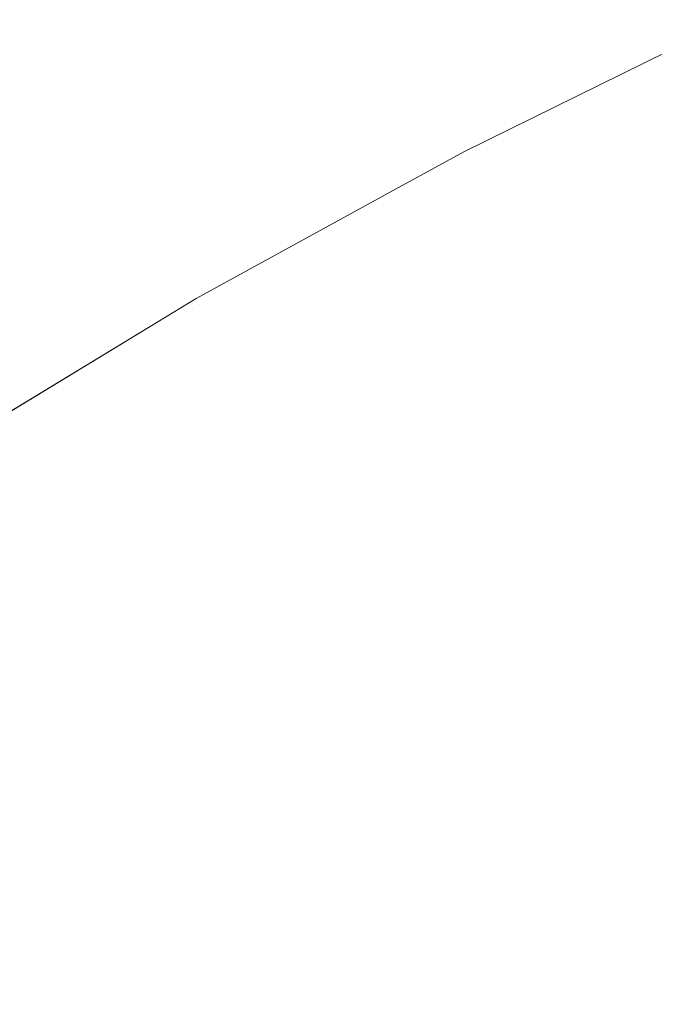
# Model space of a CAD drawing. Header units: centimetres. Extents: x -25.9 to 27.4, y 34.1 to 35.9.
# Tile 62 of 256: x -25.80598 to -25.79691, y 35.91662 to 35.9307. Entities that reach past the tile are written whole.
import ezdxf

# ---------------------------------------------------------------- set-up
doc = ezdxf.new("R2010")
doc.units = ezdxf.units.CM
doc.header["$LTSCALE"] = 2.54
doc.layers.add('Lucido design-1', color=7, linetype='Continuous')

# ---------------------------------------------------------------- blocks, each defined once
blk = doc.blocks.new('Gruppo-5-1')
at = {"color": 7, "linetype": 'Continuous', "lineweight": 9}
for points, invisible_edges in [([(-25.796726, 35.930247, -9.481992), (-25.799635, 35.928813, -9.481992), (-25.799613, 35.928771, -9.478917), (-25.795702, 35.9307, -9.478917)], 14), ([(-25.796726, 35.930247, -33.448755), (-25.799635, 35.928813, -33.448755), (-25.799613, 35.928771, -33.44568), (-25.795702, 35.9307, -33.44568)], 14), ([(-25.795682, 35.930657, -10.086352), (-25.799591, 35.928729, -10.086352), (-25.799635, 35.928813, -10.081992), (-25.796726, 35.930247, -10.081992)], 11), ([(-25.795682, 35.930657, -34.053115), (-25.799591, 35.928729, -34.053115), (-25.799635, 35.928813, -34.048755), (-25.796726, 35.930247, -34.048755)], 11), ([(-25.799514, 35.928582, -9.474771), (-25.795612, 35.930506, -9.474771), (-25.795702, 35.9307, -9.478917), (-25.799613, 35.928771, -9.478917)], 15), ([(-25.799514, 35.928582, -33.441534), (-25.795612, 35.930506, -33.441534), (-25.795702, 35.9307, -33.44568), (-25.799613, 35.928771, -33.44568)], 15), ([(-25.799591, 35.928729, -10.086352), (-25.795682, 35.930657, -10.086352), (-25.795569, 35.930415, -10.090484), (-25.799468, 35.928493, -10.090484)], 15), ([(-25.799591, 35.928729, -34.053115), (-25.795682, 35.930657, -34.053115), (-25.795569, 35.930415, -34.057247), (-25.799468, 35.928493, -34.057247)], 15), ([(-25.799336, 35.928239, -9.470635), (-25.795448, 35.930156, -9.470635), (-25.795612, 35.930506, -9.474771), (-25.799514, 35.928582, -9.474771)], 15), ([(-25.799336, 35.928239, -33.437398), (-25.795448, 35.930156, -33.437398), (-25.795612, 35.930506, -33.441534), (-25.799514, 35.928582, -33.441534)], 15), ([(-25.799468, 35.928493, -10.090484), (-25.795569, 35.930415, -10.090484), (-25.795385, 35.93002, -10.094598), (-25.799266, 35.928105, -10.094598)], 15), ([(-25.799468, 35.928493, -34.057247), (-25.795569, 35.930415, -34.057247), (-25.795385, 35.93002, -34.061361), (-25.799266, 35.928105, -34.061361)], 15), ([(-25.799635, 35.928813, -9.481992), (-25.796726, 35.930247, -9.481992), (-25.796726, 35.930247, -10.081992), (-25.799635, 35.928813, -10.081992)], 10), ([(-25.799635, 35.928813, -33.448755), (-25.796726, 35.930247, -33.448755), (-25.796726, 35.930247, -34.048755), (-25.799635, 35.928813, -34.048755)], 10), ([(-25.799078, 35.927744, -9.466514), (-25.795213, 35.929651, -9.466514), (-25.795448, 35.930156, -9.470635), (-25.799336, 35.928239, -9.470635)], 15), ([(-25.799078, 35.927744, -33.433277), (-25.795213, 35.929651, -33.433277), (-25.795448, 35.930156, -33.437398), (-25.799336, 35.928239, -33.437398)], 15), ([(-25.799266, 35.928105, -10.094598), (-25.795385, 35.93002, -10.094598), (-25.795129, 35.929471, -10.098688), (-25.798987, 35.927568, -10.098688)], 15), ([(-25.799266, 35.928105, -34.061361), (-25.795385, 35.93002, -34.061361), (-25.795129, 35.929471, -34.065451), (-25.798987, 35.927568, -34.065451)], 15), ([(-25.798742, 35.927097, -9.462417), (-25.794904, 35.928989, -9.462417), (-25.795213, 35.929651, -9.466514), (-25.799078, 35.927744, -9.466514)], 15), ([(-25.798742, 35.927097, -33.42918), (-25.794904, 35.928989, -33.42918), (-25.795213, 35.929651, -33.433277), (-25.799078, 35.927744, -33.433277)], 15), ([(-25.798987, 35.927568, -10.098688), (-25.795129, 35.929471, -10.098688), (-25.794802, 35.92877, -10.102745), (-25.79863, 35.926882, -10.102745)], 15), ([(-25.798987, 35.927568, -34.065451), (-25.795129, 35.929471, -34.065451), (-25.794802, 35.92877, -34.069508), (-25.79863, 35.926882, -34.069508)], 15), ([(-25.798326, 35.926298, -9.45835), (-25.794524, 35.928173, -9.45835), (-25.794904, 35.928989, -9.462417), (-25.798742, 35.927097, -9.462417)], 15), ([(-25.798326, 35.926298, -33.425113), (-25.794524, 35.928173, -33.425113), (-25.794904, 35.928989, -33.42918), (-25.798742, 35.927097, -33.42918)], 15), ([(-25.799613, 35.928771, -9.478917), (-25.799635, 35.928813, -9.481992), (-25.800464, 35.928358, -9.481992)], 9), ([(-25.799635, 35.928813, -10.081992), (-25.800464, 35.928358, -10.081992), (-25.800464, 35.928358, -9.481992), (-25.799635, 35.928813, -9.481992)], 10), ([(-25.800464, 35.928358, -10.081992), (-25.799635, 35.928813, -10.081992), (-25.799591, 35.928729, -10.086352)], 10), ([(-25.799613, 35.928771, -33.44568), (-25.799635, 35.928813, -33.448755), (-25.800464, 35.928358, -33.448755)], 9), ([(-25.799635, 35.928813, -34.048755), (-25.800464, 35.928358, -34.048755), (-25.800464, 35.928358, -33.448755), (-25.799635, 35.928813, -33.448755)], 10), ([(-25.800464, 35.928358, -34.048755), (-25.799635, 35.928813, -34.048755), (-25.799591, 35.928729, -34.053115)], 10), ([(-25.800464, 35.928358, -9.481992), (-25.80346, 35.926715, -9.481992), (-25.803436, 35.926674, -9.478917), (-25.799613, 35.928771, -9.478917)], 14), ([(-25.800464, 35.928358, -33.448755), (-25.80346, 35.926715, -33.448755), (-25.803436, 35.926674, -33.44568), (-25.799613, 35.928771, -33.44568)], 14), ([(-25.799591, 35.928729, -10.086352), (-25.803412, 35.926632, -10.086352), (-25.80346, 35.926715, -10.081992), (-25.800464, 35.928358, -10.081992)], 11), ([(-25.799591, 35.928729, -34.053115), (-25.803412, 35.926632, -34.053115), (-25.80346, 35.926715, -34.048755), (-25.800464, 35.928358, -34.048755)], 11), ([(-25.803329, 35.926489, -9.474771), (-25.799514, 35.928582, -9.474771), (-25.799613, 35.928771, -9.478917), (-25.803436, 35.926674, -9.478917)], 15), ([(-25.803329, 35.926489, -33.441534), (-25.799514, 35.928582, -33.441534), (-25.799613, 35.928771, -33.44568), (-25.803436, 35.926674, -33.44568)], 15), ([(-25.803412, 35.926632, -10.086352), (-25.799591, 35.928729, -10.086352), (-25.799468, 35.928493, -10.090484), (-25.803279, 35.926402, -10.090484)], 15), ([(-25.803412, 35.926632, -34.053115), (-25.799591, 35.928729, -34.053115), (-25.799468, 35.928493, -34.057247), (-25.803279, 35.926402, -34.057247)], 15), ([(-25.79863, 35.926882, -10.102745), (-25.794802, 35.92877, -10.102745), (-25.794405, 35.927918, -10.106763), (-25.798196, 35.926048, -10.106763)], 15), ([(-25.79863, 35.926882, -34.069508), (-25.794802, 35.92877, -34.069508), (-25.794405, 35.927918, -34.073526), (-25.798196, 35.926048, -34.073526)], 15), ([(-25.803136, 35.926154, -9.470635), (-25.799336, 35.928239, -9.470635), (-25.799514, 35.928582, -9.474771), (-25.803329, 35.926489, -9.474771)], 15), ([(-25.803136, 35.926154, -33.437398), (-25.799336, 35.928239, -33.437398), (-25.799514, 35.928582, -33.441534), (-25.803329, 35.926489, -33.441534)], 15), ([(-25.803279, 35.926402, -10.090484), (-25.799468, 35.928493, -10.090484), (-25.799266, 35.928105, -10.094598), (-25.803061, 35.926024, -10.094598)], 15), ([(-25.803279, 35.926402, -34.057247), (-25.799468, 35.928493, -34.057247), (-25.799266, 35.928105, -34.061361), (-25.803061, 35.926024, -34.061361)], 15), ([(-25.80346, 35.926715, -9.481992), (-25.800464, 35.928358, -9.481992), (-25.800464, 35.928358, -10.081992), (-25.80346, 35.926715, -10.081992)], 10), ([(-25.80346, 35.926715, -33.448755), (-25.800464, 35.928358, -33.448755), (-25.800464, 35.928358, -34.048755), (-25.80346, 35.926715, -34.048755)], 10), ([(-25.802857, 35.925671, -9.466514), (-25.799078, 35.927744, -9.466514), (-25.799336, 35.928239, -9.470635), (-25.803136, 35.926154, -9.470635)], 15), ([(-25.802857, 35.925671, -33.433277), (-25.799078, 35.927744, -33.433277), (-25.799336, 35.928239, -33.437398), (-25.803136, 35.926154, -33.437398)], 15), ([(-25.803061, 35.926024, -10.094598), (-25.799266, 35.928105, -10.094598), (-25.798987, 35.927568, -10.098688), (-25.802758, 35.925499, -10.098688)], 15), ([(-25.803061, 35.926024, -34.061361), (-25.799266, 35.928105, -34.061361), (-25.798987, 35.927568, -34.065451), (-25.802758, 35.925499, -34.065451)], 15), ([(-25.797832, 35.925349, -9.45432), (-25.794072, 35.927204, -9.45432), (-25.794524, 35.928173, -9.45835), (-25.798326, 35.926298, -9.45835)], 15), ([(-25.797832, 35.925349, -33.421083), (-25.794072, 35.927204, -33.421083), (-25.794524, 35.928173, -33.425113), (-25.798326, 35.926298, -33.425113)], 15), ([(-25.798196, 35.926048, -10.106763), (-25.794405, 35.927918, -10.106763), (-25.793938, 35.926918, -10.110736), (-25.797686, 35.92507, -10.110736)], 15), ([(-25.798196, 35.926048, -34.073526), (-25.794405, 35.927918, -34.073526), (-25.793938, 35.926918, -34.077499), (-25.797686, 35.92507, -34.077499)], 15), ([(-25.802493, 35.925039, -9.462417), (-25.798742, 35.927097, -9.462417), (-25.799078, 35.927744, -9.466514), (-25.802857, 35.925671, -9.466514)], 15), ([(-25.802493, 35.925039, -33.42918), (-25.798742, 35.927097, -33.42918), (-25.799078, 35.927744, -33.433277), (-25.802857, 35.925671, -33.433277)], 15), ([(-25.802758, 35.925499, -10.098688), (-25.798987, 35.927568, -10.098688), (-25.79863, 35.926882, -10.102745), (-25.802371, 35.924829, -10.102745)], 15), ([(-25.802758, 35.925499, -34.065451), (-25.798987, 35.927568, -34.065451), (-25.79863, 35.926882, -34.069508), (-25.802371, 35.924829, -34.069508)], 15), ([(-25.79726, 35.924251, -9.450335), (-25.793548, 35.926082, -9.450335), (-25.794072, 35.927204, -9.45432), (-25.797832, 35.925349, -9.45432)], 15), ([(-25.79726, 35.924251, -33.417098), (-25.793548, 35.926082, -33.417098), (-25.794072, 35.927204, -33.421083), (-25.797832, 35.925349, -33.421083)], 15), ([(-25.802043, 35.924259, -9.45835), (-25.798326, 35.926298, -9.45835), (-25.798742, 35.927097, -9.462417), (-25.802493, 35.925039, -9.462417)], 15), ([(-25.802043, 35.924259, -33.425113), (-25.798326, 35.926298, -33.425113), (-25.798742, 35.927097, -33.42918), (-25.802493, 35.925039, -33.42918)], 15), ([(-25.802371, 35.924829, -10.102745), (-25.79863, 35.926882, -10.102745), (-25.798196, 35.926048, -10.106763), (-25.801902, 35.924015, -10.106763)], 15), ([(-25.802371, 35.924829, -34.069508), (-25.79863, 35.926882, -34.069508), (-25.798196, 35.926048, -34.073526), (-25.801902, 35.924015, -34.073526)], 15), ([(-25.797686, 35.92507, -10.110736), (-25.793938, 35.926918, -10.110736), (-25.793404, 35.925771, -10.114657), (-25.797102, 35.923947, -10.114657)], 15), ([(-25.797686, 35.92507, -34.077499), (-25.793938, 35.926918, -34.077499), (-25.793404, 35.925771, -34.08142), (-25.797102, 35.923947, -34.08142)], 15), ([(-25.803436, 35.926674, -9.478917), (-25.80346, 35.926715, -9.481992), (-25.804122, 35.926313, -9.481992)], 9), ([(-25.80346, 35.926715, -10.081992), (-25.804122, 35.926313, -10.081992), (-25.804122, 35.926313, -9.481992), (-25.80346, 35.926715, -9.481992)], 10), ([(-25.804122, 35.926313, -10.081992), (-25.80346, 35.926715, -10.081992), (-25.803412, 35.926632, -10.086352)], 10), ([(-25.803436, 35.926674, -33.44568), (-25.80346, 35.926715, -33.448755), (-25.804122, 35.926313, -33.448755)], 9), ([(-25.80346, 35.926715, -34.048755), (-25.804122, 35.926313, -34.048755), (-25.804122, 35.926313, -33.448755), (-25.80346, 35.926715, -33.448755)], 10), ([(-25.804122, 35.926313, -34.048755), (-25.80346, 35.926715, -34.048755), (-25.803412, 35.926632, -34.053115)], 10), ([(-25.804122, 35.926313, -9.481992), (-25.80719, 35.924451, -9.481992), (-25.807165, 35.924411, -9.478917), (-25.803436, 35.926674, -9.478917)], 14), ([(-25.804122, 35.926313, -33.448755), (-25.80719, 35.924451, -33.448755), (-25.807165, 35.924411, -33.44568), (-25.803436, 35.926674, -33.44568)], 14), ([(-25.803412, 35.926632, -10.086352), (-25.807139, 35.924371, -10.086352), (-25.80719, 35.924451, -10.081992), (-25.804122, 35.926313, -10.081992)], 11), ([(-25.803412, 35.926632, -34.053115), (-25.807139, 35.924371, -34.053115), (-25.80719, 35.924451, -34.048755), (-25.804122, 35.926313, -34.048755)], 11), ([(-25.80705, 35.924231, -9.474771), (-25.803329, 35.926489, -9.474771), (-25.803436, 35.926674, -9.478917), (-25.807165, 35.924411, -9.478917)], 15), ([(-25.80705, 35.924231, -33.441534), (-25.803329, 35.926489, -33.441534), (-25.803436, 35.926674, -33.44568), (-25.807165, 35.924411, -33.44568)], 15), ([(-25.807139, 35.924371, -10.086352), (-25.803412, 35.926632, -10.086352), (-25.803279, 35.926402, -10.090484), (-25.806996, 35.924146, -10.090484)], 15), ([(-25.807139, 35.924371, -34.053115), (-25.803412, 35.926632, -34.053115), (-25.803279, 35.926402, -34.057247), (-25.806996, 35.924146, -34.057247)], 15), ([(-25.806842, 35.923905, -9.470635), (-25.803136, 35.926154, -9.470635), (-25.803329, 35.926489, -9.474771), (-25.80705, 35.924231, -9.474771)], 15), ([(-25.806842, 35.923905, -33.437398), (-25.803136, 35.926154, -33.437398), (-25.803329, 35.926489, -33.441534), (-25.80705, 35.924231, -33.441534)], 15), ([(-25.80719, 35.924451, -9.481992), (-25.804122, 35.926313, -9.481992), (-25.804122, 35.926313, -10.081992), (-25.80719, 35.924451, -10.081992)], 10), ([(-25.80719, 35.924451, -33.448755), (-25.804122, 35.926313, -33.448755), (-25.804122, 35.926313, -34.048755), (-25.80719, 35.924451, -34.048755)], 10), ([(-25.806996, 35.924146, -10.090484), (-25.803279, 35.926402, -10.090484), (-25.803061, 35.926024, -10.094598), (-25.806761, 35.923778, -10.094598)], 15), ([(-25.806996, 35.924146, -34.057247), (-25.803279, 35.926402, -34.057247), (-25.803061, 35.926024, -34.061361), (-25.806761, 35.923778, -34.061361)], 15), ([(-25.801508, 35.923333, -9.45432), (-25.797832, 35.925349, -9.45432), (-25.798326, 35.926298, -9.45835), (-25.802043, 35.924259, -9.45835)], 15), ([(-25.801508, 35.923333, -33.421083), (-25.797832, 35.925349, -33.421083), (-25.798326, 35.926298, -33.425113), (-25.802043, 35.924259, -33.425113)], 15), ([(-25.806542, 35.923435, -9.466514), (-25.802857, 35.925671, -9.466514), (-25.803136, 35.926154, -9.470635), (-25.806842, 35.923905, -9.470635)], 15), ([(-25.806542, 35.923435, -33.433277), (-25.802857, 35.925671, -33.433277), (-25.803136, 35.926154, -33.437398), (-25.806842, 35.923905, -33.437398)], 15), ([(-25.806761, 35.923778, -10.094598), (-25.803061, 35.926024, -10.094598), (-25.802758, 35.925499, -10.098688), (-25.806436, 35.923267, -10.098688)], 15), ([(-25.806761, 35.923778, -34.061361), (-25.803061, 35.926024, -34.061361), (-25.802758, 35.925499, -34.065451), (-25.806436, 35.923267, -34.065451)], 15), ([(-25.801902, 35.924015, -10.106763), (-25.798196, 35.926048, -10.106763), (-25.797686, 35.92507, -10.110736), (-25.80135, 35.92306, -10.110736)], 15), ([(-25.801902, 35.924015, -34.073526), (-25.798196, 35.926048, -34.073526), (-25.797686, 35.92507, -34.077499), (-25.80135, 35.92306, -34.077499)], 15), ([(-25.796611, 35.923005, -9.446402), (-25.792955, 35.924809, -9.446402), (-25.793548, 35.926082, -9.450335), (-25.79726, 35.924251, -9.450335)], 15), ([(-25.796611, 35.923005, -33.413165), (-25.792955, 35.924809, -33.413165), (-25.793548, 35.926082, -33.417098), (-25.79726, 35.924251, -33.417098)], 15), ([(-25.797102, 35.923947, -10.114657), (-25.793404, 35.925771, -10.114657), (-25.792802, 35.92448, -10.118519), (-25.796444, 35.922684, -10.118519)], 15), ([(-25.797102, 35.923947, -34.08142), (-25.793404, 35.925771, -34.08142), (-25.792802, 35.92448, -34.085282), (-25.796444, 35.922684, -34.085282)], 15), ([(-25.80615, 35.92282, -9.462417), (-25.802493, 35.925039, -9.462417), (-25.802857, 35.925671, -9.466514), (-25.806542, 35.923435, -9.466514)], 15), ([(-25.80615, 35.92282, -33.42918), (-25.802493, 35.925039, -33.42918), (-25.802857, 35.925671, -33.433277), (-25.806542, 35.923435, -33.433277)], 15), ([(-25.806436, 35.923267, -10.098688), (-25.802758, 35.925499, -10.098688), (-25.802371, 35.924829, -10.102745), (-25.80602, 35.922615, -10.102745)], 15), ([(-25.806436, 35.923267, -34.065451), (-25.802758, 35.925499, -34.065451), (-25.802371, 35.924829, -34.069508), (-25.80602, 35.922615, -34.069508)], 15), ([(-25.800889, 35.922261, -9.450335), (-25.79726, 35.924251, -9.450335), (-25.797832, 35.925349, -9.45432), (-25.801508, 35.923333, -9.45432)], 15), ([(-25.800889, 35.922261, -33.417098), (-25.79726, 35.924251, -33.417098), (-25.797832, 35.925349, -33.421083), (-25.801508, 35.923333, -33.421083)], 15), ([(-25.805667, 35.92206, -9.45835), (-25.802043, 35.924259, -9.45835), (-25.802493, 35.925039, -9.462417), (-25.80615, 35.92282, -9.462417)], 15), ([(-25.805667, 35.92206, -33.425113), (-25.802043, 35.924259, -33.425113), (-25.802493, 35.925039, -33.42918), (-25.80615, 35.92282, -33.42918)], 15), ([(-25.80135, 35.92306, -10.110736), (-25.797686, 35.92507, -10.110736), (-25.797102, 35.923947, -10.114657), (-25.800717, 35.921964, -10.114657)], 15), ([(-25.80135, 35.92306, -34.077499), (-25.797686, 35.92507, -34.077499), (-25.797102, 35.923947, -34.08142), (-25.800717, 35.921964, -34.08142)], 15), ([(-25.80602, 35.922615, -10.102745), (-25.802371, 35.924829, -10.102745), (-25.801902, 35.924015, -10.106763), (-25.805515, 35.921823, -10.106763)], 15), ([(-25.80602, 35.922615, -34.069508), (-25.802371, 35.924829, -34.069508), (-25.801902, 35.924015, -34.073526), (-25.805515, 35.921823, -34.073526)], 15), ([(-25.805092, 35.921158, -9.45432), (-25.801508, 35.923333, -9.45432), (-25.802043, 35.924259, -9.45835), (-25.805667, 35.92206, -9.45835)], 15), ([(-25.805092, 35.921158, -33.421083), (-25.801508, 35.923333, -33.421083), (-25.802043, 35.924259, -33.425113), (-25.805667, 35.92206, -33.425113)], 15), ([(-25.800186, 35.921044, -9.446402), (-25.796611, 35.923005, -9.446402), (-25.79726, 35.924251, -9.450335), (-25.800889, 35.922261, -9.450335)], 15), ([(-25.800186, 35.921044, -33.413165), (-25.796611, 35.923005, -33.413165), (-25.79726, 35.924251, -33.417098), (-25.800889, 35.922261, -33.417098)], 15), ([(-25.805515, 35.921823, -10.106763), (-25.801902, 35.924015, -10.106763), (-25.80135, 35.92306, -10.110736), (-25.804922, 35.920892, -10.110736)], 15), ([(-25.805515, 35.921823, -34.073526), (-25.801902, 35.924015, -34.073526), (-25.80135, 35.92306, -34.077499), (-25.804922, 35.920892, -34.077499)], 15), ([(-25.800717, 35.921964, -10.114657), (-25.797102, 35.923947, -10.114657), (-25.796444, 35.922684, -10.118519), (-25.800005, 35.92073, -10.118519)], 15), ([(-25.800717, 35.921964, -34.08142), (-25.797102, 35.923947, -34.08142), (-25.796444, 35.922684, -34.085282), (-25.800005, 35.92073, -34.085282)], 15), ([(-25.804427, 35.920114, -9.450335), (-25.800889, 35.922261, -9.450335), (-25.801508, 35.923333, -9.45432), (-25.805092, 35.921158, -9.45432)], 15), ([(-25.804427, 35.920114, -33.417098), (-25.800889, 35.922261, -33.417098), (-25.801508, 35.923333, -33.421083), (-25.805092, 35.921158, -33.421083)], 15), ([(-25.804922, 35.920892, -10.110736), (-25.80135, 35.92306, -10.110736), (-25.800717, 35.921964, -10.114657), (-25.804243, 35.919825, -10.114657)], 15), ([(-25.804922, 35.920892, -34.077499), (-25.80135, 35.92306, -34.077499), (-25.800717, 35.921964, -34.08142), (-25.804243, 35.919825, -34.08142)], 15), ([(-25.799402, 35.919685, -9.442527), (-25.795887, 35.921613, -9.442527), (-25.796611, 35.923005, -9.446402), (-25.800186, 35.921044, -9.446402)], 15), ([(-25.799402, 35.919685, -33.40929), (-25.795887, 35.921613, -33.40929), (-25.796611, 35.923005, -33.413165), (-25.800186, 35.921044, -33.413165)], 15), ([(-25.809192, 35.919705, -9.45835), (-25.805667, 35.92206, -9.45835), (-25.80615, 35.92282, -9.462417), (-25.809708, 35.920442, -9.462417)], 15), ([(-25.809192, 35.919705, -33.425113), (-25.805667, 35.92206, -33.425113), (-25.80615, 35.92282, -33.42918), (-25.809708, 35.920442, -33.42918)], 15), ([(-25.809569, 35.920244, -10.102745), (-25.80602, 35.922615, -10.102745), (-25.805515, 35.921823, -10.106763), (-25.80903, 35.919474, -10.106763)], 15), ([(-25.809569, 35.920244, -34.069508), (-25.80602, 35.922615, -34.069508), (-25.805515, 35.921823, -34.073526), (-25.80903, 35.919474, -34.073526)], 15), ([(-25.800005, 35.92073, -10.118519), (-25.796444, 35.922684, -10.118519), (-25.795714, 35.921282, -10.122315), (-25.799215, 35.919362, -10.122315)], 15), ([(-25.800005, 35.92073, -34.085282), (-25.796444, 35.922684, -34.085282), (-25.795714, 35.921282, -34.089078), (-25.799215, 35.919362, -34.089078)], 15), ([(-25.803672, 35.918929, -9.446402), (-25.800186, 35.921044, -9.446402), (-25.800889, 35.922261, -9.450335), (-25.804427, 35.920114, -9.450335)], 15), ([(-25.803672, 35.918929, -33.413165), (-25.800186, 35.921044, -33.413165), (-25.800889, 35.922261, -33.417098), (-25.804427, 35.920114, -33.417098)], 15), ([(-25.808578, 35.918829, -9.45432), (-25.805092, 35.921158, -9.45432), (-25.805667, 35.92206, -9.45835), (-25.809192, 35.919705, -9.45835)], 15), ([(-25.808578, 35.918829, -33.421083), (-25.805092, 35.921158, -33.421083), (-25.805667, 35.92206, -33.425113), (-25.809192, 35.919705, -33.425113)], 15), ([(-25.804243, 35.919825, -10.114657), (-25.800717, 35.921964, -10.114657), (-25.800005, 35.92073, -10.118519), (-25.803477, 35.918623, -10.118519)], 15), ([(-25.804243, 35.919825, -34.08142), (-25.800717, 35.921964, -34.08142), (-25.800005, 35.92073, -34.085282), (-25.803477, 35.918623, -34.085282)], 15), ([(-25.80903, 35.919474, -10.106763), (-25.805515, 35.921823, -10.106763), (-25.804922, 35.920892, -10.110736), (-25.808397, 35.91857, -10.110736)], 15), ([(-25.80903, 35.919474, -34.073526), (-25.805515, 35.921823, -34.073526), (-25.804922, 35.920892, -34.077499), (-25.808397, 35.91857, -34.077499)], 15), ([(-25.798536, 35.918186, -9.438717), (-25.795087, 35.920078, -9.438717), (-25.795887, 35.921613, -9.442527), (-25.799402, 35.919685, -9.442527)], 15), ([(-25.798536, 35.918186, -33.40548), (-25.795087, 35.920078, -33.40548), (-25.795887, 35.921613, -33.40929), (-25.799402, 35.919685, -33.40929)], 15), ([(-25.799215, 35.919362, -10.122315), (-25.795714, 35.921282, -10.122315), (-25.794914, 35.919744, -10.126041), (-25.798348, 35.91786, -10.126041)], 15), ([(-25.799215, 35.919362, -34.089078), (-25.795714, 35.921282, -34.089078), (-25.794914, 35.919744, -34.092804), (-25.798348, 35.91786, -34.092804)], 15), ([(-25.807868, 35.917814, -9.450335), (-25.804427, 35.920114, -9.450335), (-25.805092, 35.921158, -9.45432), (-25.808578, 35.918829, -9.45432)], 15), ([(-25.807868, 35.917814, -33.417098), (-25.804427, 35.920114, -33.417098), (-25.805092, 35.921158, -33.421083), (-25.808578, 35.918829, -33.421083)], 15), ([(-25.802829, 35.917605, -9.442527), (-25.799402, 35.919685, -9.442527), (-25.800186, 35.921044, -9.446402), (-25.803672, 35.918929, -9.446402)], 15), ([(-25.802829, 35.917605, -33.40929), (-25.799402, 35.919685, -33.40929), (-25.800186, 35.921044, -33.413165), (-25.803672, 35.918929, -33.413165)], 15), ([(-25.808397, 35.91857, -10.110736), (-25.804922, 35.920892, -10.110736), (-25.804243, 35.919825, -10.114657), (-25.807671, 35.917534, -10.114657)], 15), ([(-25.808397, 35.91857, -34.077499), (-25.804922, 35.920892, -34.077499), (-25.804243, 35.919825, -34.08142), (-25.807671, 35.917534, -34.08142)], 15), ([(-25.803477, 35.918623, -10.118519), (-25.800005, 35.92073, -10.118519), (-25.799215, 35.919362, -10.122315), (-25.802628, 35.91729, -10.122315)], 15), ([(-25.803477, 35.918623, -34.085282), (-25.800005, 35.92073, -34.085282), (-25.799215, 35.919362, -34.089078), (-25.802628, 35.91729, -34.089078)], 15), ([(-25.807062, 35.916664, -9.446402), (-25.803672, 35.918929, -9.446402), (-25.804427, 35.920114, -9.450335), (-25.807868, 35.917814, -9.450335)], 15), ([(-25.807062, 35.916664, -33.413165), (-25.803672, 35.918929, -33.413165), (-25.804427, 35.920114, -33.417098), (-25.807868, 35.917814, -33.417098)], 15), ([(-25.79759, 35.916548, -9.43498), (-25.794214, 35.9184, -9.43498), (-25.795087, 35.920078, -9.438717), (-25.798536, 35.918186, -9.438717)], 15), ([(-25.79759, 35.916548, -33.401743), (-25.794214, 35.9184, -33.401743), (-25.795087, 35.920078, -33.40548), (-25.798536, 35.918186, -33.40548)], 15), ([(-25.807671, 35.917534, -10.114657), (-25.804243, 35.919825, -10.114657), (-25.803477, 35.918623, -10.118519), (-25.806854, 35.916367, -10.118519)], 15), ([(-25.807671, 35.917534, -34.08142), (-25.804243, 35.919825, -34.08142), (-25.803477, 35.918623, -34.085282), (-25.806854, 35.916367, -34.085282)], 15), ([(-25.801898, 35.916145, -9.438717), (-25.798536, 35.918186, -9.438717), (-25.799402, 35.919685, -9.442527), (-25.802829, 35.917605, -9.442527)], 15), ([(-25.801898, 35.916145, -33.40548), (-25.798536, 35.918186, -33.40548), (-25.799402, 35.919685, -33.40929), (-25.802829, 35.917605, -33.40929)], 15), ([(-25.798348, 35.91786, -10.126041), (-25.794914, 35.919744, -10.126041), (-25.794044, 35.918073, -10.129688), (-25.797406, 35.916229, -10.129688)], 15), ([(-25.798348, 35.91786, -34.092804), (-25.794914, 35.919744, -34.092804), (-25.794044, 35.918073, -34.096451), (-25.797406, 35.916229, -34.096451)], 15), ([(-25.802628, 35.91729, -10.122315), (-25.799215, 35.919362, -10.122315), (-25.798348, 35.91786, -10.126041), (-25.801696, 35.915828, -10.126041)], 15), ([(-25.802628, 35.91729, -34.089078), (-25.799215, 35.919362, -34.089078), (-25.798348, 35.91786, -34.092804), (-25.801696, 35.915828, -34.092804)], 15), ([(-25.806162, 35.915378, -9.442527), (-25.802829, 35.917605, -9.442527), (-25.803672, 35.918929, -9.446402), (-25.807062, 35.916664, -9.446402)], 15), ([(-25.806162, 35.915378, -33.40929), (-25.802829, 35.917605, -33.40929), (-25.803672, 35.918929, -33.413165), (-25.807062, 35.916664, -33.413165)], 15), ([(-25.806854, 35.916367, -10.118519), (-25.803477, 35.918623, -10.118519), (-25.802628, 35.91729, -10.122315), (-25.805948, 35.915072, -10.122315)], 15), ([(-25.806854, 35.916367, -34.085282), (-25.803477, 35.918623, -34.085282), (-25.802628, 35.91729, -34.089078), (-25.805948, 35.915072, -34.089078)], 15), ([(-25.796566, 35.914774, -9.431322), (-25.793268, 35.916583, -9.431322), (-25.794214, 35.9184, -9.43498), (-25.79759, 35.916548, -9.43498)], 15), ([(-25.796566, 35.914774, -33.398085), (-25.793268, 35.916583, -33.398085), (-25.794214, 35.9184, -33.401743), (-25.79759, 35.916548, -33.401743)], 15), ([(-25.800882, 35.91455, -9.43498), (-25.79759, 35.916548, -9.43498), (-25.798536, 35.918186, -9.438717), (-25.801898, 35.916145, -9.438717)], 15), ([(-25.800882, 35.91455, -33.401743), (-25.79759, 35.916548, -33.401743), (-25.798536, 35.918186, -33.40548), (-25.801898, 35.916145, -33.40548)], 15), ([(-25.797406, 35.916229, -10.129688), (-25.794044, 35.918073, -10.129688), (-25.793107, 35.916273, -10.133253), (-25.796391, 35.914471, -10.133253)], 15), ([(-25.797406, 35.916229, -34.096451), (-25.794044, 35.918073, -34.096451), (-25.793107, 35.916273, -34.100016), (-25.796391, 35.914471, -34.100016)], 15), ([(-25.801696, 35.915828, -10.126041), (-25.798348, 35.91786, -10.126041), (-25.797406, 35.916229, -10.129688), (-25.800684, 35.914239, -10.129688)], 15), ([(-25.801696, 35.915828, -34.092804), (-25.798348, 35.91786, -34.092804), (-25.797406, 35.916229, -34.096451), (-25.800684, 35.914239, -34.096451)], 15), ([(-25.805169, 35.91396, -9.438717), (-25.801898, 35.916145, -9.438717), (-25.802829, 35.917605, -9.442527), (-25.806162, 35.915378, -9.442527)], 15), ([(-25.805169, 35.91396, -33.40548), (-25.801898, 35.916145, -33.40548), (-25.802829, 35.917605, -33.40929), (-25.806162, 35.915378, -33.40929)], 15), ([(-25.805948, 35.915072, -10.122315), (-25.802628, 35.91729, -10.122315), (-25.801696, 35.915828, -10.126041), (-25.804953, 35.913652, -10.126041)], 15), ([(-25.805948, 35.915072, -34.089078), (-25.802628, 35.91729, -34.089078), (-25.801696, 35.915828, -34.092804), (-25.804953, 35.913652, -34.092804)], 15)]:
    blk.add_3dface(points, dxfattribs=dict(at, invisible_edges=invisible_edges))

msp = doc.modelspace()

# ---------------------------------------------------------------- block references
at = {"layer": 'Lucido design-1', "color": 7}
msp.add_blockref('Gruppo-5-1', (0, 0), dxfattribs=at)

doc.saveas('drawing.dxf')
